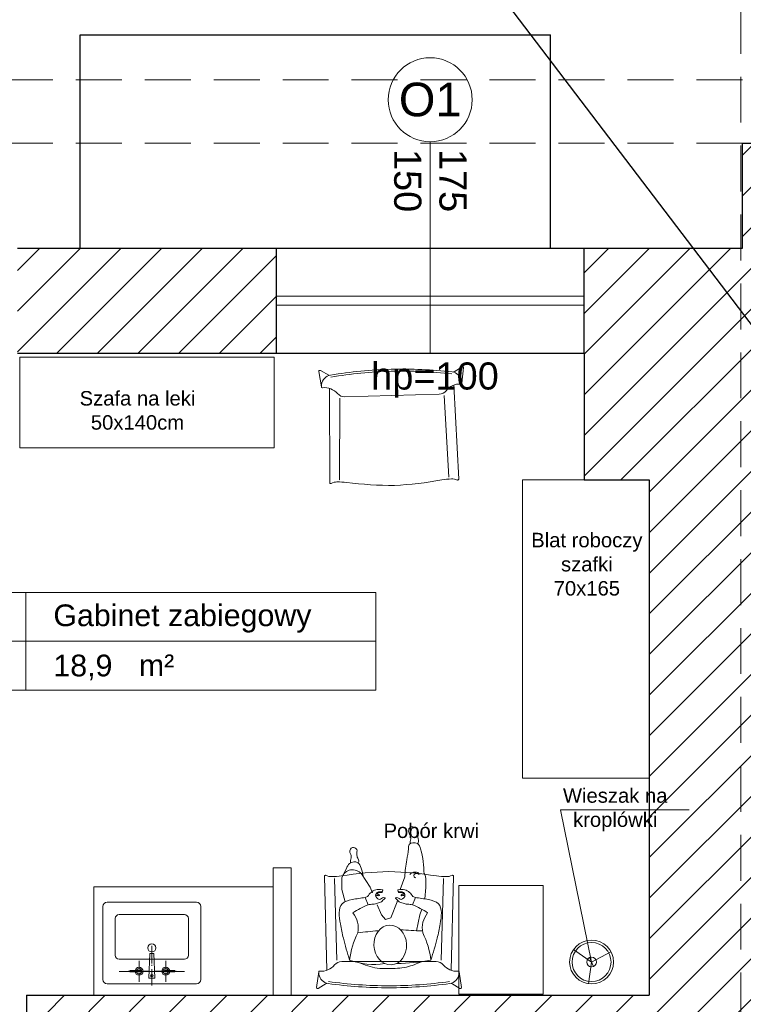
# Model space of a CAD drawing. Header units: millimetres. Extents: x 26866 to 1024070, y -428191 to 408885.
# Tile 81 of 248: x 186282 to 190280, y 365761 to 371204. Entities that reach past the tile are written whole.
import ezdxf

# ---------------------------------------------------------------- set-up
doc = ezdxf.new("R2010")
doc.units = ezdxf.units.MM
doc.header["$LTSCALE"] = 2
doc.linetypes.add('HIDDENX2', pattern=[19.05, 12.7, -6.35])
for name, color, linetype, lineweight in [('0_OPIS', 7, 'Continuous', 13), ('3DPLAN_A_OKNA', 153, 'Continuous', 5), ('3DPLAN_A_TABELKA POMIESZCZEŃ', 7, 'Continuous', 0), ('3DPLAN_A_WYSOKOŚCI ZMIANA', 144, 'HIDDENX2', 5), ('A_KRESKOWANIE', 9, 'Continuous', 0), ('A_MEBLE', 9, 'Continuous', 5), ('A_STOL_OPIS', 55, 'Continuous', 5), ('A_TXT', 7, 'Continuous', 0), ('A_ZESTAWIENIE STOLARKI', 3, 'Continuous', 15), ('AW_MEB_KUCH', 23, 'Continuous', 0), ('Opisy', 7, 'Continuous', 13)]:
    doc.layers.add(name, color=color, linetype=linetype, lineweight=lineweight)
for name, color, linetype in [('3DPLAN_A_KRESKOWANIE 1', 253, 'Continuous'), ('3DPLAN_A_OPIS', 8, 'Continuous'), ('3DPLAN_A_POMIESZCZENIE NUMER', 100, 'Continuous'), ('3DPLAN_K_DZIAŁOWA NISKIE', 134, 'Continuous'), ('3DPLAN_K_NOŚNA', 7, 'Continuous'), ('3DPLAN_K_OBRYS', 243, 'Continuous'), ('3DPLAN_K_OBRYS WIDOK', 242, 'Continuous'), ('A_POMIESZCZENIE OPIS', 100, 'Continuous')]:
    doc.layers.add(name, color=color, linetype=linetype)
doc.layers.add('FURNITURE ZD 1 500', color=7, linetype='Continuous', lineweight=13, true_color=0x9fa8a5)
doc.styles.add('ARIAL', font='arial.ttf')
doc.styles.add('TABEL1', font='txt')

# ---------------------------------------------------------------- blocks, each defined once
blk = doc.blocks.new('A$C7B154626')
at = {"layer": 'A_MEBLE'}
for p, q in [((0, 64.06), (1.16, 55.48)), ((0.85, 64.59), (5.36, 61.93)), ((79.14, 64.59), (74.64, 61.93)), ((79.99, 64.06), (78.84, 55.48)), ((5.61, 54.56), (4.34, 2.55)), ((74.38, 54.56), (75.65, 2.55)), ((9.81, 3.81), (11.18, 49)), ((13.86, 49.71), (40, 49.71)), ((66.13, 49.71), (40, 49.71)), ((70.18, 3.81), (68.81, 49))]:
    blk.add_line(p, q, dxfattribs=at)
at = {"layer": 'A_MEBLE', "ltscale": 5}
for p, q in [((9.8, 3.25), (9.8, 3.26)), ((70.2, 3.25), (70.2, 3.26))]:
    blk.add_line(p, q, dxfattribs=at)
at = {"layer": 'A_MEBLE'}
for centre, radius, start, end in [((0.55, 64.13), 0.55, 56.2611, 187.6798), ((7.23, 55.9), 6, 98.1969, 170.385), ((3.83, 59.34), 3, 51.7854, 59.4549), ((40, -174.84), 239.06, 90, 98.0862), ((40, -175.06), 238.18, 90, 98.0779), ((40, -174.84), 239.06, 81.9138, 90), ((40, -175.06), 238.18, 81.9221, 90), ((72.77, 55.9), 6, 9.615, 81.8031), ((76.16, 59.34), 3, 120.5451, 128.2146), ((79.45, 64.13), 0.55, 352.3202, 123.7389), ((15.65, 54.48), 14.54, 170.385, 175.7397), ((1.7, 55.56), 0.556, 169.9031, 275.518), ((2.65, 45.58), 9.47, 39.2276, 95.4123), ((77.35, 45.58), 9.47, 84.5877, 140.7724), ((78.29, 55.56), 0.556, 264.482, 10.0969), ((64.35, 54.48), 14.54, 4.2603, 9.615), ((13.86, 54.71), 5, 219.0105, 270), ((66.13, 54.71), 5, 270, 320.9895), ((4.89, 2.54), 0.55, 178.2922, 297.3566), ((8.13, -3.73), 6.5, 87.9299, 117.3566), ((6.67, -55.41), 58.2, 83.0287, 88.3254), ((43.31, 183.77), 183.8, 260.7326, 268.9644), ((36.68, 183.77), 183.8, 271.0356, 279.2674), ((73.33, -55.41), 58.2, 91.6746, 96.9713), ((71.86, -3.73), 6.5, 62.6434, 92.0701), ((75.1, 2.54), 0.55, 242.6434, 1.7078)]:
    blk.add_arc(centre, radius, start, end, dxfattribs=at)
blk = doc.blocks.new('31380106')
blk.add_line((-0.02, 0), (0.02, 0))
for radius in [0.09, 0.08, 0.02]:
    blk.add_circle((0, 0), radius)
blk = doc.blocks.new('tabelka dla tp')
at = {"layer": '3DPLAN_A_TABELKA POMIESZCZEŃ'}
for p, q in [((49.7, 54), (49.7, 0)), ((0, 27), (243.13, 27))]:
    blk.add_line(p, q, dxfattribs=at)
blk.add_lwpolyline([(0, 54), (243.13, 54), (243.13, 0), (0, 0)], close=True, dxfattribs=at)
at = {"layer": '3DPLAN_A_POMIESZCZENIE NUMER', "color": 7, "style": 'ARIAL'}
blk.add_attdef('NUMER', (2.23, 35.39), '', height=12, dxfattribs=at)
at = {"layer": 'A_POMIESZCZENIE OPIS', "insert": (112.2, 19.75), "char_height": 12, "width": 36.4122, "attachment_point": 1, "style": 'ARIAL'}
blk.add_mtext('{\\C7;m²}', dxfattribs=at)
at = {"layer": 'A_POMIESZCZENIE OPIS', "color": 7, "style": 'ARIAL'}
for tag, p in [('NAZWA', (51.73, 35.39)), ('POWIERZCHNIA', (51.06, 7.24))]:
    blk.add_attdef(tag, p, '', height=12, dxfattribs=at)
blk = doc.blocks.new('parterr')
at = {"layer": '3DPLAN_A_KRESKOWANIE 1'}
h = blk.add_hatch(dxfattribs=at)
h.set_pattern_fill('ANSI31', color=256, scale=5, style=0)
h.set_pattern_definition([(45, (28281.13, -31178.053), (-11.22532, 11.22532), [])])
h.paths.add_polyline_path([(27531.99, -28228.89), (27531.99, -28218.89), (27420.99, -28218.89), (27420.99, -28006.89), (27456.99, -28006.89), (27456.99, -27805.89), (26774.49, -27805.89), (26774.49, -27888.89), (26825.99, -27888.89), (26825.99, -27851.89), (27410.99, -27851.89), (27410.99, -28133.89), (27387.99, -28133.89), (27387.99, -28139.89), (27410.99, -28139.89), (27410.99, -28286.89), (27426.99, -28286.89), (27426.99, -28228.89)])
h.paths.add_polyline_path([(27626.99, -27863.89), (27769.99, -27863.89), (27769.99, -27805.89), (27626.99, -27805.89)])
h.paths.add_polyline_path([(27631.99, -28218.89), (27631.99, -28228.89), (27648.99, -28228.89), (27648.99, -28462.89), (27694.99, -28462.89), (27694.99, -28426.89), (27667.99, -28426.89), (27667.99, -28237.89), (27979.99, -28237.89), (27979.99, -28426.89), (27784.99, -28426.89), (27784.99, -28541.89), (27801.99, -28541.89), (27801.99, -28461.89), (27937.99, -28461.89), (27937.99, -28505.89), (28030.99, -28505.89), (28030.99, -28463.89), (28076.99, -28463.89), (28076.99, -28434.89), (28070.99, -28434.89), (28070.99, -28421.89), (28057.99, -28421.89), (28057.99, -27857.89), (28067.99, -27857.89), (28067.99, -27794.89), (28073.99, -27794.89), (28073.99, -27747.89), (28027.49, -27747.89), (28027.49, -27805.89), (27939.99, -27805.89), (27939.99, -27933.89), (27975.99, -27933.89), (27975.99, -28218.89)])
h.paths.add_polyline_path([(26774.49, -28063.89), (26774.49, -28175.39), (26826.99, -28175.39), (26826.99, -28139.89), (27297.99, -28139.89), (27297.99, -28133.89), (26825.99, -28133.89), (26825.99, -28063.89)])
h.paths.add_polyline_path([(27410.99, -28376.89), (27410.99, -28408.89), (27393.99, -28408.89), (27393.99, -28418.89), (26826.99, -28418.89), (26826.99, -28350.39), (26774.49, -28350.39), (26774.49, -28429.89), (26562.49, -28429.89), (26562.49, -28493.89), (26595.99, -28493.89), (26595.99, -28452.89), (26776.99, -28452.89), (26776.99, -28490.89), (26826.99, -28490.89), (26826.99, -28455.89), (27384.07, -28455.81), (27401.99, -28455.81), (27401.99, -28523.89), (27426.99, -28523.89), (27426.99, -28487.14), (27424.99, -28487.22), (27425.07, -28485.14), (27426.99, -28485.06), (27426.99, -28479.56), (27425.4, -28479.56), (27425.96, -28479.93), (27424.99, -28479.56), (27424.99, -28411.76), (27426.99, -28411.76), (27426.99, -28411.3), (27424.99, -28411.38), (27425.07, -28409.3), (27426.99, -28409.22), (27426.99, -28376.89)])
h.paths.add_polyline_path([(27341.99, -28709.89), (26826.99, -28709.89), (26826.99, -28670.89), (26776.99, -28670.89), (26776.99, -28709.89), (26595.99, -28709.89), (26595.99, -28673.89), (26562.49, -28673.89), (26562.49, -28763.89), (26781.49, -28763.89), (26781.49, -28800.89), (26837.99, -28800.89), (26837.99, -28746.89), (27391.99, -28746.89), (27391.99, -28790.89), (27411.49, -28790.89), (27399.25, -28679.89), (27341.99, -28679.89)])
h.paths.add_polyline_path([(26781.49, -29070.89), (26781.49, -29384.89), (27480.84, -29384.89), (27480.84, -29301.89), (27411.84, -29301.89), (27411.84, -28913.89), (27510.99, -28913.89), (27510.99, -28896.89), (27411.99, -28896.89), (27411.99, -28889.89), (27391.99, -28889.89), (27391.99, -29317.89), (26837.99, -29317.89), (26837.99, -29070.89)])
h.paths.add_polyline_path([(27653.84, -29384.89), (27783.84, -29384.89), (27783.84, -29301.89), (27725.84, -29301.89), (27725.84, -28870.89), (27709.99, -28870.89), (27709.99, -28896.89), (27609.99, -28896.89), (27609.99, -28913.89), (27709.84, -28913.89), (27709.84, -29301.89), (27653.84, -29301.89)])
h.paths.add_polyline_path([(28104.99, -29384.89), (28104.99, -29319.89), (28049.99, -29319.89), (28049.99, -29041.89), (28096.99, -29041.89), (28096.99, -28933.89), (28049.99, -28933.89), (28049.99, -28849.89), (28076.99, -28849.89), (28076.99, -28716.89), (28030.99, -28716.89), (28030.99, -28683.89), (27937.99, -28683.89), (27937.99, -28715.89), (27801.99, -28715.89), (27801.99, -28691.89), (27784.99, -28691.89), (27784.99, -28715.89), (27685.99, -28715.89), (27685.99, -28746.89), (27709.99, -28746.89), (27709.99, -28772.89), (27725.84, -28772.89), (27725.84, -28731.89), (27994.84, -28731.89), (27994.84, -28790.89), (27952.84, -28790.89), (27952.84, -28922.89), (27994.84, -28922.89), (27994.84, -29301.89), (27956.84, -29301.89), (27956.84, -29384.89)])
h.paths.add_polyline_path([(28444.97, -27794.89), (28444.97, -27747.89), (28199.99, -27747.89), (28199.99, -27794.89)])
h.paths.add_polyline_path([(28921.99, -28467.89), (29077.99, -28467.89), (29077.99, -28435.89), (28960.99, -28435.89), (28960.99, -27867.89), (29010.99, -27867.89), (29010.99, -27805.89), (28878.99, -27805.89), (28878.99, -27866.89), (28932.99, -27866.89), (28932.99, -28435.89), (28921.99, -28435.89)])
h.paths.add_polyline_path([(29185.99, -27867.89), (29308.99, -27867.89), (29308.99, -27805.89), (29185.99, -27805.89)])
h.paths.add_polyline_path([(29483.99, -27867.89), (29607.99, -27867.89), (29607.99, -27805.89), (29483.99, -27805.89)])
h.paths.add_polyline_path([(29782.99, -27867.89), (29903.99, -27867.89), (29903.99, -27805.89), (29782.99, -27805.89)])
h.paths.add_polyline_path([(30078.99, -27867.89), (30205.99, -27867.89), (30205.99, -27805.89), (30078.99, -27805.89)])
h.paths.add_polyline_path([(29866.99, -28490.89), (29866.99, -28439.89), (30420.99, -28439.89), (30420.99, -28504.89), (30467.99, -28504.89), (30467.99, -28441.89), (30494.99, -28441.89), (30494.99, -28420.89), (30467.99, -28420.89), (30467.99, -27862.89), (30500.99, -27862.89), (30500.99, -27805.89), (30380.99, -27805.89), (30380.99, -27867.89), (30454.99, -27867.89), (30454.99, -28420.89), (29450.99, -28420.89), (29450.99, -28435.89), (29331.99, -28435.89), (29331.99, -28420.89), (29227.99, -28420.89), (29227.99, -28435.89), (29207.99, -28435.89), (29207.99, -28467.89), (29230.99, -28467.89), (29230.99, -28496.89), (29276.99, -28496.89), (29276.99, -28467.89), (29827.99, -28467.89), (29827.99, -28490.89)])
h.paths.add_polyline_path([(30792.99, -27805.89), (30675.99, -27805.89), (30675.99, -27862.89), (30792.99, -27862.89)])
h.paths.add_polyline_path([(31618.99, -27862.89), (31618.99, -27970.89), (31677.49, -27970.89), (31677.49, -27805.89), (30967.99, -27805.89), (30967.99, -27862.89)])
h.paths.add_polyline_path([(30691.99, -28522.89), (30691.99, -28438.89), (31026.99, -28438.89), (31026.99, -28712.89), (30892.99, -28712.89), (30892.99, -28746.89), (31014.99, -28746.89), (31014.99, -28802.89), (31047.99, -28802.89), (31047.99, -28747.89), (31069.99, -28747.89), (31069.99, -28744.89), (31443.99, -28744.89), (31443.99, -28715.89), (31348.99, -28715.89), (31348.99, -28647.89), (31324.99, -28647.89), (31324.99, -28715.89), (31097.99, -28715.89), (31097.99, -28691.89), (31056.99, -28691.89), (31056.99, -28450.89), (31068.99, -28450.89), (31068.99, -28440.89), (31324.99, -28440.89), (31324.99, -28557.89), (31348.99, -28557.89), (31348.99, -28439.89), (31623.99, -28439.89), (31623.99, -28481.89), (31677.49, -28481.89), (31677.49, -28090.89), (31618.99, -28090.89), (31618.99, -28420.89), (30614.99, -28420.89), (30614.99, -28441.89), (30671.99, -28441.89), (30671.99, -28522.89)])
h.paths.add_polyline_path([(31677.49, -28782.89), (31677.49, -28681.89), (31623.99, -28681.89), (31623.99, -28715.89), (31533.99, -28715.89), (31533.99, -28744.89), (31623.99, -28744.89), (31623.99, -28782.89)])
h.paths.add_polyline_path([(31290.99, -29384.89), (31677.49, -29384.89), (31677.49, -29121.89), (31623.99, -29121.89), (31623.99, -29308.89), (31290.99, -29308.89)])
h.paths.add_polyline_path([(31115.99, -29308.89), (31047.99, -29308.89), (31047.99, -29148.89), (31014.99, -29148.89), (31014.99, -29308.89), (30977.99, -29308.89), (30977.99, -29384.89), (31115.99, -29384.89)])
h.paths.add_polyline_path([(30671.99, -28642.89), (30671.99, -28710.89), (30658.99, -28710.89), (30658.99, -28746.89), (30736.99, -28746.89), (30736.99, -29058.89), (30726.99, -29058.89), (30726.99, -29069.89), (30736.99, -29069.89), (30736.99, -29306.89), (30689.99, -29306.89), (30689.99, -29384.89), (30802.99, -29384.89), (30802.99, -29308.89), (30767.99, -29308.89), (30767.99, -28746.89), (30772.99, -28746.89), (30772.99, -28712.89), (30691.99, -28712.89), (30691.99, -28642.89)])
h.paths.add_polyline_path([(29827.99, -28640.89), (29827.99, -28721.89), (29417.99, -28721.89), (29417.99, -28756.89), (29765.99, -28756.89), (29765.99, -28833.89), (29935.99, -28833.89), (29935.99, -28756.89), (30425.99, -28756.89), (30425.99, -29306.89), (30383.99, -29306.89), (30383.99, -29384.89), (30514.99, -29384.89), (30514.99, -29306.89), (30441.99, -29306.89), (30441.99, -29069.89), (30636.99, -29069.89), (30636.99, -29058.89), (30441.99, -29058.89), (30441.99, -28772.89), (30466.99, -28772.89), (30466.99, -28746.89), (30568.99, -28746.89), (30568.99, -28710.89), (30467.99, -28710.89), (30467.99, -28677.89), (30420.99, -28677.89), (30420.99, -28720.89), (29866.99, -28720.89), (29866.99, -28640.89)])
h.paths.add_polyline_path([(30087.99, -29306.89), (30087.99, -29384.89), (30208.99, -29384.89), (30208.99, -29306.89)])
h.paths.add_polyline_path([(29912.99, -29306.89), (29891.99, -29306.89), (29891.99, -28974.89), (29421.99, -28974.89), (29421.99, -28984.89), (29884.99, -28984.89), (29884.99, -29310.89), (29777.99, -29310.89), (29777.99, -29384.89), (29912.99, -29384.89)])
h.paths.add_polyline_path([(29487.99, -29310.89), (29487.99, -29384.89), (29602.99, -29384.89), (29602.99, -29310.89)])
h.paths.add_polyline_path([(29341.99, -28974.89), (29262.99, -28974.89), (29262.99, -28756.89), (29297.99, -28756.89), (29297.99, -28721.89), (29276.99, -28721.89), (29276.99, -28667.89), (29228.99, -28667.89), (29228.99, -28721.89), (28922.99, -28721.89), (28922.99, -28754.89), (28935.99, -28754.89), (28935.99, -28884.89), (28953.99, -28884.89), (28953.99, -28754.89), (29226.99, -28754.89), (29226.99, -29323.89), (29186.99, -29323.89), (29186.99, -29384.89), (29312.99, -29384.89), (29312.99, -29310.89), (29262.99, -29310.89), (29262.99, -28984.89), (29341.99, -28984.89)])
h.paths.add_polyline_path([(29011.99, -29323.89), (28953.99, -29323.89), (28953.99, -28979.89), (28935.99, -28979.89), (28935.99, -29320.89), (28895.99, -29320.89), (28895.99, -29384.89), (29011.99, -29384.89)])
h.paths.add_polyline_path([(28832.99, -28721.89), (28810.99, -28721.89), (28810.99, -28684.89), (28793.99, -28684.89), (28793.99, -28721.89), (28683.99, -28721.89), (28683.99, -28682.89), (28629.99, -28682.89), (28629.99, -28715.89), (28626.99, -28715.89), (28626.99, -29316.89), (28584.99, -29316.89), (28584.99, -29384.89), (28720.99, -29384.89), (28720.99, -29320.89), (28668.99, -29320.89), (28668.99, -29039.89), (28722.99, -29039.89), (28722.99, -28875.89), (28664.99, -28875.89), (28664.99, -28769.89), (28673.99, -28769.89), (28673.99, -28754.89), (28832.99, -28754.89)])
h.paths.add_polyline_path([(28933.48, -28618.58), (28933.48, -28620.89), (28989.51, -28620.89), (28989.51, -28618.58)])
h.paths.add_polyline_path([(28048.62, -28542.17), (28104.65, -28542.17), (28104.65, -28567.43), (28048.62, -28567.43)])
h.paths.add_polyline_path([(28312.29, -28322.99), (28368.17, -28322.99), (28368.17, -28348.05), (28312.29, -28348.05)])
h.paths.add_polyline_path([(28488.09, -28322.99), (28543.96, -28322.99), (28543.96, -28348.05), (28488.09, -28348.05)])
edge = h.paths.add_edge_path()
edge.add_arc((28306.99, -28816.89), 85, 62.6545, 71.7854, ccw=False)
edge.add_line((28346.03, -28741.39), (28346.03, -28736.15))
edge.add_line((28346.03, -28736.15), (28333.55, -28736.15))
h.paths.add_polyline_path([(28109.35, -29204.1), (28204.56, -29204.1), (28204.56, -29250.57), (28109.35, -29250.57)])
h.paths.add_polyline_path([(28138.56, -28107.38), (28196.54, -28107.38), (28196.54, -28140.41), (28138.56, -28140.41)])
h.paths.add_polyline_path([(28531.91, -27858.83), (28585.67, -27858.83), (28585.67, -27891.86), (28531.91, -27891.86)])
h.paths.add_polyline_path([(28514.88, -27899.85, 1), (28514.88, -27870.73, 1)])
h.paths.add_polyline_path([(28121.53, -28148.39, 1), (28121.53, -28119.27, 1)])
edge = h.paths.add_edge_path()
edge.add_line((28141.81, -28688.78), (28156.37, -28688.78))
edge.add_line((28156.37, -28688.78), (28156.37, -28674.22))
edge.add_arc((28156.37, -28688.78), 14.56, 90, 180)
edge = h.paths.add_edge_path()
edge.add_line((28156.37, -28688.78), (28156.37, -28703.34))
edge.add_arc((28156.37, -28688.78), 14.56, 270, 360)
edge.add_line((28170.93, -28688.78), (28156.37, -28688.78))
h.paths.add_polyline_path([(28156.37, -28703.34, 1), (28156.37, -28674.22, 1)])
h.paths.add_polyline_path([(28624.31, -27926.26), (28623.54, -27925.49), (28623.66, -27865.14), (28624.44, -27864.37), (28624.44, -27926.21)], is_closed=False)
h.paths.add_polyline_path([(28252.2, -28179.89), (28327.2, -28179.89), (28327.2, -28198.64, -0.427145), (28270.95, -28254.89), (28252.2, -28254.89)])
h.paths.add_polyline_path([(28424.2, -28361.39, -0.414214), (28419.2, -28366.39), (28413.2, -28366.39, -0.414214), (28389.2, -28342.39), (28389.2, -28330.39, -0.414214), (28413.2, -28306.39), (28419.2, -28306.39, -0.414214), (28424.2, -28311.39)])
h.paths.add_polyline_path([(28638.99, -27932.35), (28638.99, -27864.55), (28640.57, -27864.55), (28640.01, -27864.17, -0.310329), (28639.69, -27863.71), (28639.69, -27861.28, -0.216272), (28639.86, -27860.9), (28640.6, -27860.18, 0.840818), (28640.49, -27859.35, -0.414214), (28640.99, -27859.85), (28640.99, -27932.35)])
h.paths.add_polyline_path([(28638.79, -27863.15), (28638.26, -27863.79), (28637.79, -27863.79), (28637.79, -27893.79, -0.760764), (28636.89, -27897.04), (28634.34, -27897.04), (28634.34, -27925.49), (28634.06, -27925.58), (28633.76, -27925.89), (28633.56, -27926.31), (28634.04, -27926.31, -0.130781), (28633.44, -27927.41, -2.336993), (28633.44, -27924.37), (28633.44, -27899.24), (28632.99, -27899.24), (28632.99, -27897.64), (28632.59, -27897.54), (28632.59, -27893.04), (28632.99, -27892.94), (28632.99, -27891.34), (28633.44, -27891.34), (28633.56, -27871.11), (28633.44, -27867.41, -2.336993), (28633.56, -27864.31), (28634.34, -27865.09), (28634.34, -27893.54), (28635.99, -27893.54), (28635.99, -27863.79), (28635.51, -27863.79), (28634.99, -27863.15), (28634.99, -27856.99), (28638.79, -27856.99)])
h.paths.add_polyline_path([(28630.61, -27891.54), (28631.16, -27891.69), (28631.16, -27897.69, -0.414214), (28631.01, -27897.84), (28627.61, -27897.84, -0.414214), (28627.46, -27897.59), (28627.61, -27891.54), (28628.01, -27891.54), (28628.01, -27884.37, -1), (28630.61, -27884.37)])
h.paths.add_polyline_path([(28624.44, -27885.99), (28628.01, -27886.14), (28624.44, -27886.14)], is_closed=False)
h.paths.add_polyline_path([(28631.96, -27893.59), (28632.31, -27893.76), (28632.54, -27893.76), (28632.54, -27896.82), (28632.31, -27896.99), (28631.96, -27896.99), (28631.91, -27897.44), (28631.96, -27893.19)])
h.paths.add_polyline_path([(28624.44, -27904.44), (28633.44, -27904.59), (28624.44, -27904.59)], is_closed=False)
h.paths.add_polyline_path([(28625.19, -27886.14), (28625.19, -27891.34), (28625.64, -27891.34), (28625.64, -27892.94), (28626.04, -27893.04), (28626.04, -27893.59), (28626.66, -27893.59), (28626.71, -27893.14), (28626.66, -27897.39), (28626.66, -27896.99), (28626.04, -27896.99), (28626.04, -27897.54), (28625.64, -27897.64), (28625.64, -27899.24), (28625.19, -27899.24), (28625.04, -27904.44), (28625.04, -27886.14)], is_closed=False)
h.paths.add_polyline_path([(28640.91, -27856.97), (28622.99, -27856.89), (28640.99, -27856.89)], is_closed=False)
h.paths.add_polyline_path([(28619.99, -28325.89), (28619.99, -28323.45), (28618.52, -28323.45), (28584.99, -28382.67, -0.262592), (28550.72, -28323.45), (28549.99, -28323.45), (28549.99, -28325.89), (28512.99, -28325.89), (28512.99, -28240.89), (28492.4, -28240.89), (28491.79, -28249.17, -0.11869), (28489.72, -28256.75), (28483.38, -28267.01, -0.177707), (28479.15, -28270.09), (28472.86, -28270.09, -0.177707), (28468.58, -28266.95), (28462.28, -28256.75, -0.11869), (28460.21, -28249.17), (28459.6, -28240.89), (28487.99, -28240.89), (28487.99, -28181.89), (28633.99, -28181.89), (28633.99, -28325.89)])
h.paths.add_polyline_path([(28442.49, -28424.89), (28442.49, -28418.89, -0.414214), (28466.49, -28394.89), (28478.49, -28394.89, -0.414214), (28502.49, -28418.89), (28502.49, -28424.89, -0.414214), (28497.49, -28429.89), (28447.49, -28429.89, -0.414214)])
h.paths.add_polyline_path([(28265.75, -28187.22, 1), (28256.37, -28187.22, 1)], flags=16)
h.paths.add_polyline_path([(28416.2, -28357.26, -0.453948), (28410.53, -28362.21, -0.375565), (28393.2, -28342.39), (28393.2, -28330.39, -0.375565), (28410.53, -28310.57, -0.453948), (28416.2, -28315.52)], flags=16)
h.paths.add_polyline_path([(28638.38, -27861.79, 1), (28635.4, -27861.79, 1)], flags=16)
h.paths.add_polyline_path([(28637.96, -27861.79, 1), (28635.81, -27861.79, 1)], flags=0)
h.paths.add_polyline_path([(28633.92, -27866.7, -0.08131), (28633.44, -27867.41), (28633.44, -27865.89), (28634.21, -27865.89), (28634.31, -27866.31)], flags=16)
h.paths.add_polyline_path([(28633.44, -27865.89), (28633.44, -27867.01), (28634.21, -27866.24), (28634.09, -27865.89)], flags=0)
h.paths.add_polyline_path([(28633.44, -27867.01), (28633.56, -27867.28, 0.08131), (28633.92, -27866.7), (28633.56, -27867.06)], is_closed=False, flags=16)
h.paths.add_polyline_path([(28633.56, -27897.52), (28633.64, -27893.19), (28633.64, -27897.39)], is_closed=False, flags=16)
h.paths.add_polyline_path([(28633.64, -27897.39), (28633.56, -27893.06), (28633.56, -27897.52)], is_closed=False, flags=16)
h.paths.add_polyline_path([(28628.01, -27884.37), (28630.61, -27884.37, -1)], flags=16)
h.paths.add_polyline_path([(28557.29, -28240.02), (28560.01, -28203.37), (28592.81, -28203.37), (28595.52, -28240.02, -0.414214), (28578.66, -28256.89), (28574.16, -28256.89, -0.414214)], flags=16)
h.paths.add_polyline_path([(28570.23, -28211.92), (28582.58, -28211.92, -0.392745), (28588.19, -28217.12), (28589.9, -28240.21, -0.409357), (28578.66, -28251.27), (28574.16, -28251.27, -0.409357), (28562.92, -28240.21), (28564.62, -28217.12, -0.392745)], flags=0)
h.paths.add_polyline_path([(28465.69, -28254.65, -0.504303), (28469.83, -28249.44), (28482.18, -28249.44, -0.504303), (28486.32, -28254.65), (28480.02, -28264.85, -0.195658), (28478.25, -28266.09), (28473.75, -28266.09, -0.195658), (28471.98, -28264.85)], flags=16)
h.paths.add_polyline_path([(28451.62, -28421.89, -0.453948), (28446.66, -28416.22, -0.375565), (28466.49, -28398.89), (28478.49, -28398.89, -0.375565), (28498.31, -28416.22, -0.453948), (28493.35, -28421.89)], flags=16)
at = {"layer": 'A_KRESKOWANIE', "transparency": 33554687}
h = blk.add_hatch(dxfattribs=at)
h.set_pattern_fill('ANSI37', color=0, scale=5)
h.paths.add_polyline_path([(26825.99, -28063.89), (26825.99, -28133.89), (27297.99, -28133.89), (27297.99, -28133.59), (27299.87, -28133.59), (27299.87, -28135.48), (27300.81, -28135.48), (27300.81, -28138.3), (27299.87, -28138.3), (27299.87, -28140.19), (27298.93, -28140.19, 0.262592), (27342.99, -28216.32), (27344.22, -28214.14, -0.038194), (27343.06, -28198.93), (27343.06, -27851.89), (26825.99, -27851.89), (26825.99, -27888.89)])
h.paths.add_polyline_path([(27102.97, -28064.05), (27158.91, -28064.05), (27158.91, -28044.9), (27102.97, -28044.9)], flags=24)
h.paths.add_polyline_path([(27342.99, -28216.32, -0.262592), (27298.93, -28140.19), (27299.87, -28140.19), (27297.99, -28140.19), (27297.99, -28139.89), (26826.99, -28139.89), (26826.99, -28175.39), (26826.99, -28350.39), (26826.99, -28418.89), (27393.99, -28418.89), (27393.99, -28408.89), (27393.99, -28362.71), (27339.56, -28331.89, -0.198011), (27393.99, -28290.75), (27393.99, -28286.06, -0.230244), (27344.22, -28214.14)])
h.paths.add_polyline_path([(27102.36, -28351.79), (27325.94, -28351.79), (27325.94, -28402.59), (27102.36, -28402.59)], flags=16)
h.paths.add_polyline_path([(27102.97, -28330.53), (27159.05, -28330.53), (27159.05, -28311.38), (27102.97, -28311.38)], flags=24)
h.paths.add_polyline_path([(27123.08, -28409.59), (27305.22, -28409.59), (27305.22, -28344.79), (27123.08, -28344.79)], flags=24)
h.paths.add_polyline_path([(27433.84, -29301.89), (27433.84, -28913.89), (27411.84, -28913.89), (27411.84, -29301.89)])
h.paths.add_polyline_path([(27980.46, -29061.28), (27980.46, -29115.28), (27940.49, -29115.28), (27940.49, -29301.89), (27956.84, -29301.89), (27994.84, -29301.89), (27994.84, -28922.89), (27952.84, -28922.89), (27952.84, -28790.89), (27994.84, -28790.89), (27994.84, -28731.89), (27940.49, -28731.89), (27940.49, -29061.28)])
h.paths.add_polyline_path([(27075.43, -29179.35), (27131.46, -29179.35), (27131.46, -29160.21), (27075.43, -29160.21)], flags=9)
h.paths.add_polyline_path([(27522.9, -29133.65), (27578.93, -29133.65), (27578.93, -29114.51), (27522.9, -29114.51)], flags=9)
h.paths.add_polyline_path([(27332.05, -28065.19), (27388.13, -28065.19), (27388.13, -28046.05), (27332.05, -28046.05)], flags=9)
h.paths.add_polyline_path([(27804.49, -29133.65), (27860.52, -29133.65), (27860.52, -29114.51), (27804.49, -29114.51)], flags=9)
at = {"layer": '3DPLAN_A_OKNA'}
for p, q in [((27769.99, -27832.39), (27939.99, -27832.39)), ((27769.99, -27837.39), (27939.99, -27837.39))]:
    blk.add_line(p, q, dxfattribs=at)
at = {"layer": '3DPLAN_A_OPIS', "color": 1, "lineweight": 0}
for p, q in [((27768.19, -28148.48), (27778.19, -28148.48)), ((27768.19, -28148.48), (27768.19, -28218.89)), ((27778.19, -28148.48), (27778.19, -28218.89))]:
    blk.add_line(p, q, dxfattribs=at)
at = {"layer": '3DPLAN_A_WYSOKOŚCI ZMIANA'}
for p, q in [((28026.62, -29717.68), (28026.62, -27392.5)), ((28027.49, -27712.89), (26746.49, -27712.89)), ((28027.49, -27747.89), (26774.49, -27747.89))]:
    blk.add_line(p, q, dxfattribs=at)
at = {"layer": '3DPLAN_K_DZIAŁOWA NISKIE'}
blk.add_line((27769.99, -27863.89), (27939.99, -27863.89), dxfattribs=at)
at = {"layer": '3DPLAN_K_NOŚNA'}
for p, q in [((27769.99, -27863.89), (27769.99, -27805.89)), ((27939.99, -27863.89), (27939.99, -27805.89)), ((27626.99, -27863.89), (27769.99, -27863.89)), ((27939.99, -27863.89), (27939.99, -27933.89)), ((27939.99, -27933.89), (27975.99, -27933.89)), ((27975.99, -27933.89), (27975.99, -28218.89)), ((27631.99, -28218.89), (27631.99, -28228.89)), ((27631.99, -28218.89), (27975.99, -28218.89))]:
    blk.add_line(p, q, dxfattribs=at)
at = {"layer": '3DPLAN_K_OBRYS'}
for p, q in [((28027.49, -27805.89), (28027.49, -27747.89)), ((28027.49, -27747.89), (28073.99, -27747.89)), ((27626.99, -27805.89), (27661.49, -27805.89)), ((27661.49, -27805.89), (27769.99, -27805.89)), ((27939.99, -27805.89), (28027.49, -27805.89))]:
    blk.add_line(p, q, dxfattribs=at)
at = {"layer": '3DPLAN_K_OBRYS WIDOK'}
for p, q in [((27661.49, -27805.89), (27661.49, -27687.89)), ((27661.49, -27687.89), (27921.49, -27687.89)), ((27921.49, -27805.89), (27921.49, -27687.89)), ((27769.99, -27805.89), (27939.99, -27805.89))]:
    blk.add_line(p, q, dxfattribs=at)
at = {"layer": 'A_STOL_OPIS'}
blk.add_line((27854.99, -27747.03), (27854.99, -27863.89), dxfattribs=at)
at = {"layer": 'A_TXT', "color": 1, "lineweight": 30}
blk.add_line((27812.99, -27559.81), (28086.48, -27919.39), dxfattribs=at)
at = {"layer": 'A_ZESTAWIENIE STOLARKI', "ltscale": 0.25}
blk.add_circle((27854.99, -27723.81), 23.22, dxfattribs=at)
at = {"layer": 'AW_MEB_KUCH', "ltscale": 0.1}
blk.add_lwpolyline([(27768.19, -28158.89), (27768.19, -28218.89), (27669.19, -28218.89), (27669.19, -28158.89)], close=True, dxfattribs=at)
at = {"layer": 'FURNITURE ZD 1 500', "lineweight": 0}
for p, q in [((27852.59, -28155.63), (27852.51, -28159.34)), ((27852.51, -28159.34), (27852.05, -28165.65)), ((27725.92, -28167.48), (27676.42, -28167.48)), ((27819.06, -28164.85), (27820.37, -28164.26)), ((27820.66, -28168.92), (27819.06, -28164.85)), ((27836.81, -28167.22), (27837.02, -28166.28)), ((27845.2, -28168.92), (27846.8, -28164.85)), ((27846.8, -28164.85), (27845.49, -28164.26)), ((27674.17, -28210.23), (27674.17, -28169.73)), ((27728.17, -28210.23), (27728.17, -28169.73)), ((27850.35, -28171.28), (27849.21, -28174.49)), ((27680.92, -28196.73), (27680.92, -28176.48)), ((27719.17, -28174.23), (27683.17, -28174.23)), ((27721.42, -28196.73), (27721.42, -28176.48)), ((27849.21, -28174.49), (27847.36, -28183.21)), ((27701.17, -28191.57), (27701.17, -28201.32)), ((27719.17, -28198.98), (27683.17, -28198.98)), ((27694.14, -28199.79), (27694.14, -28204.6)), ((27699.58, -28209.52), (27700.06, -28195.75)), ((27702.28, -28195.75), (27700.06, -28195.75)), ((27702.28, -28195.75), (27702.75, -28209.52)), ((27708.87, -28199.79), (27708.87, -28204.6)), ((27719.17, -28205.73), (27683.17, -28205.73)), ((27688.31, -28205.62), (27693, -28205.62)), ((27689.1, -28205.29), (27694.85, -28205.29)), ((27694.85, -28205.97), (27689.1, -28205.97)), ((27694.88, -28205.62), (27693.42, -28205.62)), ((27694.14, -28205.15), (27694.14, -28206.13)), ((27694.85, -28205.29), (27694.85, -28205.97)), ((27695.02, -28205.62), (27699.36, -28205.62)), ((27701.17, -28202.15), (27701.17, -28202.71)), ((27701.17, -28204.53), (27701.17, -28213.4)), ((27703.04, -28205.62), (27707.73, -28205.62)), ((27708.14, -28205.62), (27709.26, -28205.62)), ((27713.93, -28205.29), (27708.18, -28205.29)), ((27708.18, -28205.29), (27708.18, -28205.97)), ((27708.18, -28205.97), (27713.93, -28205.97)), ((27708.87, -28205.15), (27708.87, -28206.13)), ((27709.75, -28205.62), (27714.7, -28205.62)), ((27694.14, -28206.76), (27694.14, -28211.45)), ((27702.75, -28209.52), (27699.58, -28209.52)), ((27708.87, -28206.76), (27708.87, -28211.45)), ((27725.92, -28212.48), (27676.42, -28212.48))]:
    blk.add_line(p, q, dxfattribs=at)
at = {"layer": 'FURNITURE ZD 1 500'}
for q in [(27934.26, -28193.52), (27954.86, -28194.86), (27942.53, -28212.54)]:
    blk.add_line((27944.15, -28200.53), q, dxfattribs=at)
at = {"layer": 'FURNITURE ZD 1 500', "lineweight": 0}
for points in [[(27628.29, -27916.21), (27768.77, -27916.21), (27768.77, -27866.21), (27628.29, -27866.21)], [(27975.99, -27933.89), (27975.99, -28098.89), (27915.99, -28098.89), (27915.99, -28098.89), (27905.99, -28098.89), (27905.99, -27933.89)], [(27870.83, -28218.26), (27870.83, -28158.26), (27917.45, -28158.26), (27917.45, -28218.26)]]:
    blk.add_lwpolyline(points, close=True, dxfattribs=at)
for points in [[(27808.07, -28167.19), (27806.2, -28160.36), (27806.23, -28153.75, -0.59371), (27816.98, -28151.81), (27821.79, -28159.2), (27823.05, -28162.28)], [(27843.69, -28152.13, -0.444465), (27849.42, -28152.02)], [(27851.51, -28151.19, -0.177653), (27852.59, -28155.63)]]:
    blk.add_lwpolyline(points, format="xyb", dxfattribs=at)
for points in [[(27838.34, -28160.41), (27840.93, -28153.42)], [(27825.75, -28168.9), (27828.03, -28174.48), (27830.29, -28176.98), (27833.28, -28176), (27836.81, -28167.22)]]:
    blk.add_lwpolyline(points, dxfattribs=at)
for centre, radius in [((27701.17, -28192.68), 2.23), ((27694.14, -28205.62), 2.19), ((27694.14, -28205.62), 1.46), ((27708.87, -28205.62), 2.19), ((27708.87, -28205.62), 1.46), ((27701.21, -28208.1), 0.68)]:
    blk.add_circle(centre, radius, dxfattribs=at)
for centre, radius, start, end in [((27847.53, -28153.16), 1.66, 36.3677, 143.6323), ((27847.12, -28152.86), 1.16, 143.6323, 265.3262), ((27676.42, -28169.73), 2.25, 90, 180), ((27725.92, -28169.73), 2.25, 0, 90), ((27831.97, -28200.44), 33.48, 109.747, 125.9293), ((27801.66, -28181.71), 13.57, 348.5845, 38.1854), ((27833.89, -28200.44), 33.48, 54.0707, 70.253), ((27864.21, -28181.71), 13.57, 141.8146, 191.4155), ((27683.17, -28176.48), 2.25, 90, 180), ((27719.17, -28176.48), 2.25, 0, 90), ((27851.29, -28203.4), 41, 152.3993, 174.4594), ((27858.67, -28541.04), 359.31, 95.1865, 96.9872), ((27862.52, -27851.66), 331.89, 265.8734, 267.8945), ((27810.83, -28204.51), 44.84, 6.4954, 26.6459), ((27683.17, -28196.73), 2.25, 180, 270), ((27719.17, -28196.73), 2.25, 270, 0), ((27823.81, -28164.08), 37.78, 249.359, 279.2475), ((27837.46, -28111.94), 89.31, 269.3956, 281.574), ((27676.42, -28210.23), 2.25, 180, 270), ((27725.92, -28210.23), 2.25, 270, 0)]:
    blk.add_arc(centre, radius, start, end, dxfattribs=at)
at = {"layer": 'FURNITURE ZD 1 500', "lineweight": 0, "extrusion": (0, 0, -1)}
blk.add_ellipse((27832.93, -28191.09), major_axis=(0.45, -10.99), ratio=0.818182, dxfattribs=at)
at = {"layer": 'FURNITURE ZD 1 500', "lineweight": 0}
for points, knots in [([(27848.13, -28135.23), (27848.42, -28134.72), (27848.64, -28133.25), (27848.16, -28131.88), (27848.23, -28130.54), (27848.33, -28130.35), (27848.53, -28129.7), (27848.82, -28128.31), (27846.46, -28124.73), (27842.7, -28126.43), (27843.25, -28129.45), (27844.67, -28131.3), (27843.99, -28133.23), (27843.85, -28134.65), (27843.94, -28135.02)], [0.1742106, 0.1742106, 0.1742106, 0.1742106, 0.1907048, 0.2127103, 0.2270622, 0.2374169, 0.2374169, 0.2374169, 0.2631678, 0.2882389, 0.3072282, 0.3250006, 0.352966, 0.3645716, 0.3645716, 0.3645716, 0.3645716]), ([(27815.21, -28145.76), (27815.51, -28145.24), (27815.73, -28143.78), (27814.28, -28142.36), (27814.68, -28140.79), (27814.32, -28139.89), (27814.5, -28139.6), (27814.95, -28138.87), (27813.51, -28136.51), (27810.7, -28137.67), (27810.34, -28139.97), (27811.76, -28141.82), (27811.07, -28143.76), (27810.94, -28145.18), (27811.03, -28145.54)], [0.1742106, 0.1742106, 0.1742106, 0.1742106, 0.1907048, 0.2127103, 0.2270622, 0.2374169, 0.2374169, 0.2374169, 0.2631678, 0.2882389, 0.3072282, 0.3250006, 0.352966, 0.3645716, 0.3645716, 0.3645716, 0.3645716]), ([(27828.52, -28161.47), (27828.53, -28161.68), (27828.56, -28162.13), (27827.35, -28162.21), (27826.19, -28161.9), (27825.54, -28162.93), (27825.09, -28163.01), (27824.91, -28163.03)], [0, 0, 0, 0, 0.00557237, 0.01162073, 0.03006905, 0.0382876, 0.04354184, 0.04354184, 0.04354184, 0.04354184]), ([(27837.34, -28161.47), (27837.33, -28161.68), (27837.3, -28162.13), (27838.51, -28162.21), (27839.67, -28161.9), (27840.32, -28162.93), (27840.77, -28163.01), (27840.95, -28163.03)], [0, 0, 0, 0, 0.00557237, 0.01162073, 0.03006905, 0.0382876, 0.04354184, 0.04354184, 0.04354184, 0.04354184])]:
    blk.add_open_spline(points, degree=3, knots=knots, dxfattribs=at)
for points in [[(27851.66, -28151.86), (27849.71, -28138.03), (27847.89, -28135.07), (27843.4, -28135.52), (27842.99, -28138.03), (27842.05, -28144.03), (27840.93, -28153.42)], [(27818.05, -28153.44), (27816.8, -28148.55), (27814.97, -28145.59), (27810.49, -28146.04), (27808.66, -28148.77), (27806.23, -28153.75)], [(27820.37, -28164.26), (27822.29, -28162.02), (27828.5, -28160.61), (27828.83, -28160.79), (27828.74, -28161.03), (27828.47, -28161.52), (27827.13, -28161.63), (27825.7, -28162.07), (27824.81, -28163.45), (27826.88, -28165.86), (27829.41, -28164.88), (27830.07, -28165.07), (27828.86, -28166.27), (27828.07, -28167.23), (27827.06, -28167.52), (27824.78, -28168.43), (27821.94, -28168.64), (27820.66, -28168.92)], [(27845.49, -28164.26), (27843.57, -28162.02), (27837.36, -28160.61), (27837.03, -28160.79), (27837.13, -28161.03), (27837.4, -28161.52), (27838.73, -28161.63), (27840.16, -28162.07), (27841.05, -28163.45), (27838.99, -28165.86), (27836.45, -28164.88), (27835.79, -28165.07), (27837.01, -28166.27), (27837.79, -28167.23), (27838.8, -28167.52), (27841.09, -28168.43), (27843.92, -28168.64), (27845.2, -28168.92)], [(27819.06, -28164.85), (27811.84, -28166.04), (27806.36, -28168.34), (27805.36, -28179.38), (27807.01, -28187.31), (27810.49, -28199.44)], [(27824.87, -28163.64), (27826.18, -28163.79), (27826.95, -28163.72), (27826.81, -28163.3), (27825.75, -28162.95), (27825.5, -28162.82)], [(27840.99, -28163.64), (27839.69, -28163.79), (27838.92, -28163.72), (27839.05, -28163.3), (27840.12, -28162.95), (27840.36, -28162.82)], [(27846.8, -28164.85), (27854.02, -28166.04), (27859.51, -28168.34), (27860.5, -28179.38), (27858.86, -28187.31), (27855.38, -28199.44)], [(27850.28, -28200.33), (27841.93, -28203.27), (27831.66, -28204.11)], [(27831.66, -28204.11), (27827.08, -28204.11), (27816.59, -28201.28)]]:
    blk.add_spline(points, degree=3, dxfattribs=at)
at = {"layer": 'Opisy', "ltscale": 0.5}
for q in [(27944.15, -28200.53), (27998.13, -28116.34)]:
    blk.add_line((27927.02, -28116.34), q, dxfattribs=at)
at = {"layer": '3DPLAN_A_TABELKA POMIESZCZEŃ', "ltscale": 0.5}
ref = blk.add_blockref('tabelka dla tp', (27581.83, -28050.23), dxfattribs=at)
ref.add_attrib('NUMER', '0.3', (27589.36, -28014.84), dxfattribs={"layer": '3DPLAN_A_POMIESZCZENIE NUMER', "height": 12, "style": 'ARIAL'})
ref.add_attrib('NAZWA', 'Gabinet zabiegowy', (27646.79, -28014.84), dxfattribs={"layer": 'A_POMIESZCZENIE OPIS', "height": 12, "style": 'ARIAL'})
ref.add_attrib('POWIERZCHNIA', '18,9', (27646.79, -28042.59), dxfattribs={"layer": 'A_POMIESZCZENIE OPIS', "height": 12, "style": 'ARIAL'})
at = {"layer": 'FURNITURE ZD 1 500', "lineweight": 0, "rotation": 1.542194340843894}
blk.add_blockref('A$C7B154626', (27795.21, -27938.1, 237.96), dxfattribs=at)
at = {"layer": 'FURNITURE ZD 1 500', "lineweight": 0, "xscale": -1, "rotation": 180}
blk.add_blockref('A$C7B154626', (27792.22, -28150.54, 237.96), dxfattribs=at)
at = {"layer": 'FURNITURE ZD 1 500', "xscale": -134.6710823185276, "yscale": 134.6710823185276, "zscale": 134.6710823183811, "rotation": 114.5386966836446}
blk.add_blockref('31380106', (27944.15, -28200.53), dxfattribs=at)
at = {"layer": '3DPLAN_A_OPIS', "color": 1, "lineweight": 30, "style": 'ARIAL'}
for tag, p in [('WYŁĄCZONE', (29754.42, -28077.21)), ('WYŁĄCZONE', (30711.21, -28077.21)), ('Z_OPRACOWANIA', (29744.08, -28099.65)), ('Z_OPRACOWANIA', (30700.87, -28099.65)), ('WYJŚCIE_EWAKUACYJNE', (26767.33, -28550.29)), ('WYŁĄCZONE', (30110.45, -28645.4)), ('Z_OPRACOWANIA', (30100.11, -28667.83)), ('WYŁĄCZONE', (29700.82, -29118.03)), ('WYŁĄCZONE', (30110.45, -29118.03)), ('WYŁĄCZONE', (31284.49, -29118.03)), ('Z_OPRACOWANIA', (29690.48, -29140.46)), ('Z_OPRACOWANIA', (30100.11, -29140.46)), ('Z_OPRACOWANIA', (31274.15, -29140.46)), ('WYJŚCIE_EWAKUACYJNE', (28257.55, -29205.28))]:
    blk.add_attdef(tag, p, '', height=12, dxfattribs=at)
at = {"layer": '3DPLAN_A_TABELKA POMIESZCZEŃ', "ltscale": 0.5, "style": 'ARIAL'}
for tag, p in [('KURTYNA', (28491.82, -29246.32)), ('POWIETRZNA', (28491.82, -29266.04))]:
    blk.add_attdef(tag, p, '', height=12, dxfattribs=at)
at = {"layer": 'A_STOL_OPIS', "ltscale": 0.2, "insert": (27854.99, -27768.51), "char_height": 15, "attachment_point": 5, "rotation": 270, "style": 'TABEL1'}
blk.add_mtext_dynamic_manual_height_columns('\\pxqc;{\\fArial|b0|i0|c238|p34;175\\P150}', width=72.9007, gutter_width=100, heights=[0], dxfattribs=at)
at = {"layer": 'A_ZESTAWIENIE STOLARKI', "ltscale": 0.2, "style": 'TABEL1'}
for s, insert, char_height, attachment_point in [('{\\fArial|b0|i0|c238|p34;O1}', (27854.99, -27723.81), 18.59, 5), ('\\pxqc;{\\fArial|b0|i0|c238|p34;hp=100}', (27821.19, -27869.04), 15, 1)]:
    blk.add_mtext_dynamic_manual_height_columns(s, width=72.9007, gutter_width=100, heights=[0], dxfattribs=dict(at, insert=insert, char_height=char_height, attachment_point=attachment_point))
at = {"layer": 'Opisy', "ltscale": 0.5, "char_height": 8, "width": 74.3914, "attachment_point": 5, "style": 'ARIAL'}
for s, insert in [('Szafa na leki 50x140cm', (27693.26, -27895.6)), ('\\pxqc;Blat roboczy\\Pszafki\\P70x165', (27941.56, -27980.64)), ('Wieszak na kroplówki', (27957.22, -28116.34)), ('Pobór krwi', (27855.6, -28128))]:
    blk.add_mtext(s, dxfattribs=dict(at, insert=insert))

msp = doc.modelspace()

# ---------------------------------------------------------------- block references
at = {"layer": '0_OPIS', "xscale": 10, "yscale": 10, "zscale": 10}
msp.add_blockref('parterr', (-90000, 648000), dxfattribs=at)

doc.saveas('drawing.dxf')
